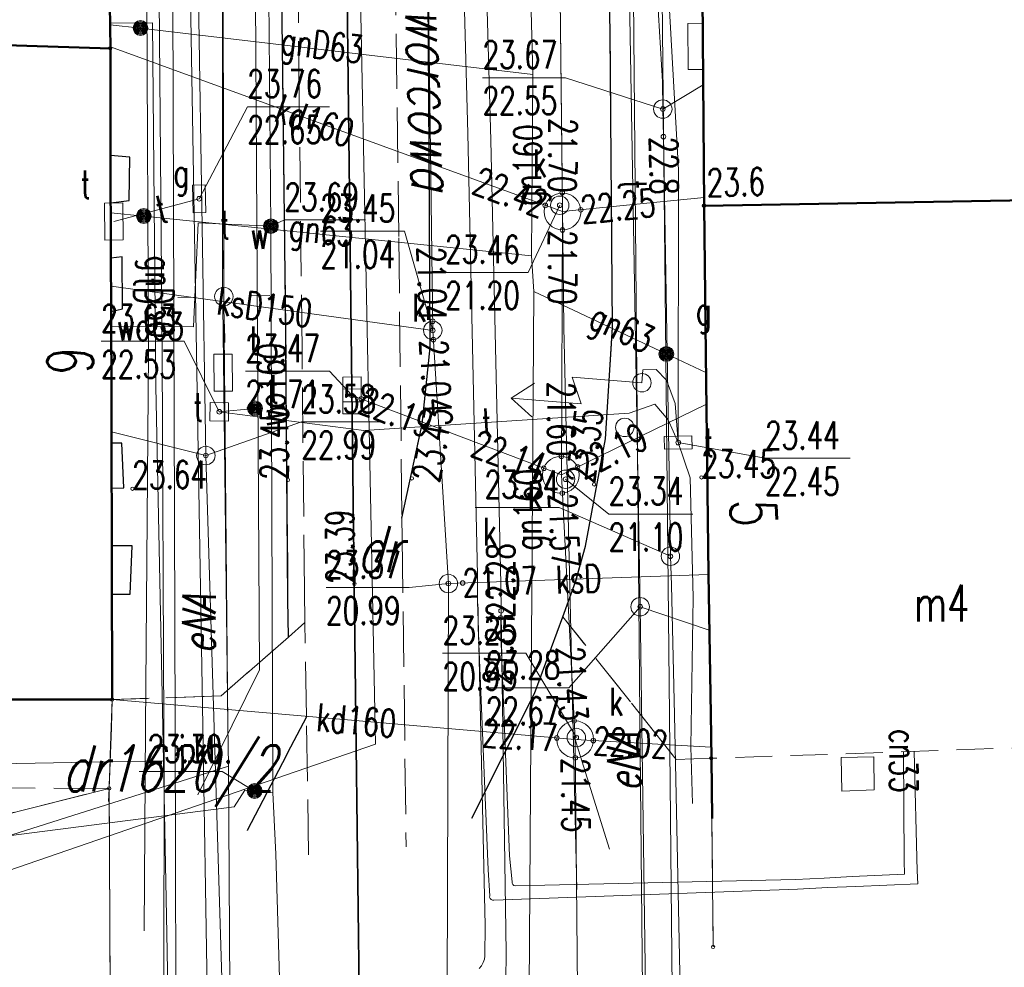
# Model space of a CAD drawing. Header units: metres. Extents: x 5515378 to 5515541, y 5844026 to 5844183.
# Tile 4 of 12: x 5515465 to 5515491, y 5844048 to 5844073. Entities that reach past the tile are written whole.
import ezdxf
from ezdxf.enums import TextEntityAlignment as Align

# ---------------------------------------------------------------- set-up
doc = ezdxf.new("R2010")
doc.units = ezdxf.units.M
doc.header["$MEASUREMENT"] = 0
for name, pattern in [('1', [0]), ('2_1', [0]), ('2_EGBI17', [0]), ('2_EGBN', [0]), ('2_EGBO', [0]), ('2_EGBS', [0]), ('2_EGBSG', [0]), ('2_EGBU_A', [0]), ('2_EGBZ', [1.5, 1, -0.5]), ('3_14', [1, -1]), ('3_OTKC', [1.5, 1, -0.5]), ('3_OTKJ', [2, 1.5, -0.5]), ('3_OTKK', [0]), ('3_OTKT', [0]), ('3_OTKU', [2, 1.5, -0.5]), ('4_SUCP', [0]), ('4_SUGP', [0]), ('4_SUKP', [0]), ('4_SUPK', [0]), ('4_SUTP_A', [0]), ('4_SUWP', [0]), ('7', [2, 1.5, -0.5]), ('UPE', [0])]:
    doc.linetypes.add(name, pattern=pattern)
doc.layers.get('0').update_dxf_attribs({"color": 250, "linetype": 'CONTINUOUS', "lineweight": 100})
for name, color, linetype, lineweight in [('Dzialki', 7, '1', 13), ('EADOD_T_0', 7, 'CONTINUOUS', 25), ('EADTD_T_0', 7, 'CONTINUOUS', 25), ('EGBB_E_T_0', 7, 'CONTINUOUS', 20), ('EGBB_L_0', 7, '2_EGBU_A', 50), ('EGBC_L_0', 7, '2_EGBN', 18), ('EGBC_L_4', 7, '2_EGBZ', 18), ('EGBE_L_3', 7, '2_EGBS', 18), ('EGBE_L_4', 7, '2_EGBO', 18), ('EGBE_L_8', 7, '2_1', 18), ('Numery_dzialek', 7, 'CONTINUOUS', 13), ('OTK_E_T_0', 7, 'CONTINUOUS', 0), ('OTK_L_0', 7, '3_OTKJ', 18), ('OTK_L_1', 7, '3_OTKK', 25), ('OTK_L_13', 7, '3_OTKT', 35), ('OTK_L_2', 7, '3_OTKC', 18), ('OTK_L_4', 7, '3_OTKU', 18), ('OTR_T_0', 7, 'CONTINUOUS', 18), ('OTR_T_1', 7, 'CONTINUOUS', 18), ('Punkty', 7, 'CONTINUOUS', 13), ('SUP_E_T_1', 7, 'CONTINUOUS', 0), ('SUP_L_1', 7, '4_SUPK', 18), ('SUP_T_0', 7, 'CONTINUOUS', 18), ('SUP_T_3', 7, 'CONTINUOUS', 18), ('SUP_T_4', 7, 'CONTINUOUS', 18), ('SUW_E_T_2', 5, 'CONTINUOUS', 0), ('SUW_T_5', 5, 'CONTINUOUS', 18), ('SUWP_E_T_0', 5, 'CONTINUOUS', 0), ('SUWP_L_0', 5, '4_SUWP', 18), ('SUWR_T_0', 5, 'CONTINUOUS', 18), ('UEEOO_T_0', 1, 'CONTINUOUS', 18), ('UEEPA_T_0', 1, 'CONTINUOUS', 18), ('UEEPA_T_2', 1, 'CONTINUOUS', 18), ('UEEPON_L_1', 1, 'UPE', 18)]:
    doc.layers.add(name, color=color, linetype=linetype, lineweight=lineweight)
for name, color, linetype, lineweight, true_color in [('Kontury', 96, '7', 18, 0x006f00), ('Numery_konturow', 96, 'CONTINUOUS', 13, 0x006600), ('SUCP_E_T_0', 212, 'CONTINUOUS', 18, 0xd200d2), ('SUCP_L_0', 212, '4_SUCP', 18, 0xd200d2), ('SUCR_T_0', 212, 'CONTINUOUS', 18, 0xd200d2), ('SUG_E_T_4', 52, 'CONTINUOUS', 0, 0xbfbf00), ('SUG_T_2', 52, 'CONTINUOUS', 18, 0xbfbf00), ('SUGP_E_T_0', 52, 'CONTINUOUS', 0, 0xbfbf00), ('SUGP_L_0', 52, '4_SUGP', 18, 0xbfbf00), ('SUK_T_1', 36, 'CONTINUOUS', 18, 0x803300), ('SUKP_E_T_0', 36, 'CONTINUOUS', 0, 0x803300), ('SUKP_L_0', 36, '4_SUKP', 18, 0x803300), ('SUKR_T_0', 36, 'CONTINUOUS', 18, 0x803300), ('SUT_E_T_1', 30, 'CONTINUOUS', 0, 0xff9100), ('SUT_E_T_2', 30, 'CONTINUOUS', 0, 0xff9100), ('SUT_T_1', 30, 'CONTINUOUS', 18, 0xff9100), ('SUT_T_2', 30, 'CONTINUOUS', 18, 0xff9100), ('SUTP_E_T_0', 30, 'CONTINUOUS', 0, 0xff9100), ('SUTP_L_0', 30, '4_SUTP_A', 18, 0xff9100), ('SUTR_T_0', 30, 'CONTINUOUS', 18, 0xff9100)]:
    doc.layers.add(name, color=color, linetype=linetype, lineweight=lineweight, true_color=true_color)
doc.styles.get("Standard").update_dxf_attribs({"font": 'Simplex.SHX', "width": 0.75})

# ---------------------------------------------------------------- blocks, each defined once
blk = doc.blocks.new('GRO')
at = {"linetype": 'Continuous'}
blk.add_circle((0, 0), 0.045, dxfattribs=at)
blk = doc.blocks.new('3_OTRN')
at = {"linetype": 'Continuous'}
blk.add_circle((0, 0), 0.045, dxfattribs=at)
blk = doc.blocks.new('3_OTRS')
at = {"linetype": 'Continuous'}
blk.add_circle((0, 0), 0.045, dxfattribs=at)
blk = doc.blocks.new('4_SUPS')
at = {"linetype": 'Continuous'}
blk.add_circle((0, 0), 0.0625, dxfattribs=at)
blk = doc.blocks.new('4_SUGW')
at = {"linetype": 'Continuous'}
for radius in [0.2, 0.175, 0.15, 0.125, 0.1, 0.075, 0.05, 0.025, 0.00715]:
    blk.add_circle((0, 0), radius, dxfattribs=at)
blk = doc.blocks.new('4_SUKK')
at = {"linetype": 'Continuous'}
for p, q in [((-0.5, -0.25), (-0.5, 0.25)), ((-0.5, 0.25), (0.5, 0.25)), ((-0.175, 0.25), (-0.175, -0.25)), ((0.175, 0.25), (0.175, -0.25)), ((0.5, 0.25), (0.5, -0.25)), ((0.5, -0.25), (-0.5, -0.25))]:
    blk.add_line(p, q, dxfattribs=at)
blk = doc.blocks.new('4_SUPW')
at = {"linetype": 'Continuous'}
blk.add_circle((0, 0), 0.25, dxfattribs=at)
blk = doc.blocks.new('4_SUPW_B')
at = {"linetype": 'Continuous'}
for p, q in [((0.375, 0.175), (-0.375, 0.175)), ((-0.375, 0.175), (-0.375, -0.175)), ((0.375, -0.175), (0.375, 0.175)), ((-0.375, -0.175), (0.375, -0.175))]:
    blk.add_line(p, q, dxfattribs=at)
blk = doc.blocks.new('4_SUPW_A')
at = {"linetype": 'Continuous'}
for p, q in [((0.25, 0.25), (-0.25, 0.25)), ((-0.25, 0.25), (-0.25, -0.25)), ((0.25, -0.25), (0.25, 0.25)), ((-0.25, -0.25), (0.25, -0.25))]:
    blk.add_line(p, q, dxfattribs=at)
blk = doc.blocks.new('4_SUPY')
at = {"linetype": 'Continuous'}
for p, q in [((-0.7, 3.5), (-1.15735, 2.9056)), ((-0.7, 1.6), (-0.7, 3.5)), ((-0.7, 3.5), (-0.24265, 2.9056)), ((0, 1.9), (-0.7, 1.6)), ((0, 0), (0, 1.9))]:
    blk.add_line(p, q, dxfattribs=at)
blk.add_circle((0, 0), 0.25, dxfattribs=at)
blk = doc.blocks.new('4_SUPK')
at = {"linetype": 'Continuous'}
blk.add_circle((0, 0), 0.25, dxfattribs=at)
blk = doc.blocks.new('4_SUTS')
at = {"linetype": 'Continuous'}
for p, q in [((0.5, 0.25), (-0.5, 0.25)), ((-0.5, 0.25), (-0.5, -0.25)), ((0.5, -0.25), (0.5, 0.25)), ((-0.5, -0.25), (0.5, -0.25))]:
    blk.add_line(p, q, dxfattribs=at)
blk = doc.blocks.new('4_SUTU')
at = {"linetype": 'Continuous'}
for radius in [0.2, 0.175, 0.15, 0.125, 0.1, 0.075, 0.05, 0.025, 0.00715]:
    blk.add_circle((0, 0), radius, dxfattribs=at)
blk = doc.blocks.new('4_SUWW')
at = {"linetype": 'Continuous'}
for radius in [0.2, 0.175, 0.15, 0.125, 0.1, 0.075, 0.05, 0.025, 0.00715]:
    blk.add_circle((0, 0), radius, dxfattribs=at)
blk = doc.blocks.new('SLS')
at = {"linetype": 'Continuous'}
blk.add_circle((0, 0), 0.25, dxfattribs=at)
blk = doc.blocks.new('LAT')
at = {"linetype": 'Continuous'}
for p, q in [((0, 0.75), (0, 1.25)), ((-1.25, 0), (-0.75, 0)), ((0.75, 0), (1.25, 0)), ((0, -0.75), (0, -1.25))]:
    blk.add_line(p, q, dxfattribs=at)

msp = doc.modelspace()

# ---------------------------------------------------------------- linework, layer by layer
at = {"layer": 'Dzialki'}
for p, q in [((5515467.12, 5844072.66), (5515466.96, 5844086.54)), ((5515483.09, 5844085.34), (5515483.23, 5844068.39)), ((5515455.58, 5844073.01), (5515467.12, 5844072.66)), ((5515467.17, 5844054.99), (5515467.12, 5844072.66)), ((5515483.23, 5844068.39), (5515494.05, 5844068.58)), ((5515483.23, 5844068.39), (5515483.42, 5844053.4)), ((5515455.72, 5844054.98), (5515467.17, 5844054.99)), ((5515467.17, 5844054.99), (5515467.09, 5844052.58)), ((5515483.42, 5844053.4), (5515483.47, 5844048.28)), ((5515424.27, 5844041.84), (5515467.09, 5844052.58)), ((5515467.09, 5844052.58), (5515467.18, 5844032.5))]:
    msp.add_line(p, q, dxfattribs=at)
at = {"layer": 'EGBB_L_0', "linetype": '2_EGBU_A'}
for p, q in [((5515483.226, 5844068.388), (5515483.095, 5844085.339)), ((5515467.123, 5844072.657), (5515467.106, 5844073.847)), ((5515467.123, 5844072.657), (5515456.043, 5844072.991)), ((5515467.127, 5844070.346), (5515467.123, 5844072.657)), ((5515467.137, 5844066.426), (5515467.127, 5844070.346)), ((5515483.226, 5844068.388), (5515494.054, 5844068.578)), ((5515483.269, 5844064.358), (5515483.226, 5844068.388)), ((5515467.142, 5844066.206), (5515467.137, 5844066.426)), ((5515467.171, 5844054.994), (5515467.142, 5844066.206)), ((5515483.347, 5844058.388), (5515483.269, 5844064.358)), ((5515483.404, 5844054.598), (5515483.347, 5844058.388)), ((5515455.719, 5844054.979), (5515467.171, 5844054.994)), ((5515483.422, 5844053.398), (5515483.404, 5844054.598)), ((5515483.44, 5844051.768), (5515483.422, 5844053.398))]:
    msp.add_line(p, q, dxfattribs=at)
at = {"layer": 'EGBC_L_0', "linetype": '2_EGBN'}
for p, q in [((5515456.043, 5844072.991), (5515467.123, 5844072.657)), ((5515467.123, 5844072.657), (5515467.127, 5844070.346)), ((5515467.127, 5844070.346), (5515467.137, 5844066.426)), ((5515467.137, 5844066.426), (5515467.142, 5844066.206)), ((5515467.142, 5844066.206), (5515467.171, 5844054.994)), ((5515467.171, 5844054.994), (5515455.719, 5844054.979))]:
    msp.add_line(p, q, dxfattribs=at)
at = {"layer": 'EGBC_L_4', "linetype": '2_EGBZ'}
for p, q in [((5515494.066, 5844053.764), (5515483.422, 5844053.398)), ((5515483.422, 5844053.398), (5515483.44, 5844051.768))]:
    msp.add_line(p, q, dxfattribs=at)
at = {"layer": 'EGBE_L_3', "linetype": '2_EGBSG'}
for p, q in [((5515482.788, 5844073.335), (5515483.188, 5844073.338)), ((5515483.188, 5844073.338), (5515483.197, 5844072.087)), ((5515482.797, 5844072.084), (5515483.197, 5844072.087))]:
    msp.add_line(p, q, dxfattribs=at)
at = {"layer": 'EGBE_L_4', "linetype": '2_EGBO'}
for p, q in [((5515486.94, 5844053.42), (5515487.83, 5844053.44)), ((5515486.96, 5844052.51), (5515486.94, 5844053.42)), ((5515487.83, 5844053.44), (5515487.84, 5844052.54)), ((5515487.84, 5844052.54), (5515486.96, 5844052.51))]:
    msp.add_line(p, q, dxfattribs=at)
at = {"layer": 'EGBE_L_8', "linetype": '2_EGBI17'}
for p, q in [((5515483.188, 5844073.338), (5515482.788, 5844073.335)), ((5515482.788, 5844073.335), (5515482.797, 5844072.084)), ((5515483.197, 5844072.087), (5515483.188, 5844073.338)), ((5515482.797, 5844072.084), (5515483.197, 5844072.087))]:
    msp.add_line(p, q, dxfattribs=at)
at = {"layer": 'Kontury'}
for p, q in [((5515466.96, 5844086.54), (5515467.12, 5844072.66)), ((5515483.09, 5844085.34), (5515483.23, 5844068.39)), ((5515467.12, 5844072.66), (5515467.17, 5844054.99)), ((5515483.23, 5844068.39), (5515483.42, 5844053.4)), ((5515455.72, 5844054.98), (5515467.17, 5844054.99)), ((5515467.17, 5844054.99), (5515467.09, 5844052.58)), ((5515483.42, 5844053.4), (5515483.47, 5844048.28)), ((5515424.27, 5844041.84), (5515467.09, 5844052.58)), ((5515467.09, 5844052.58), (5515467.18, 5844032.5))]:
    msp.add_line(p, q, dxfattribs=at)
at = {"layer": 'OTK_L_0', "linetype": '3_OTKJ'}
for p, q in [((5515480.676, 5844073.089), (5515480.582, 5844080.042)), ((5515471.697, 5844079.7), (5515471.788, 5844072.708)), ((5515475.764, 5844071.375), (5515475.696, 5844078.557)), ((5515472.242, 5844071.35), (5515472.174, 5844077.661)), ((5515474.846, 5844075.056), (5515474.945, 5844067.514)), ((5515480.738, 5844065.086), (5515480.676, 5844073.089)), ((5515471.788, 5844072.708), (5515471.874, 5844065.74)), ((5515472.32, 5844064.474), (5515472.242, 5844071.35)), ((5515475.796, 5844064.539), (5515475.764, 5844071.375)), ((5515474.945, 5844067.514), (5515475.028, 5844059.916)), ((5515471.874, 5844065.74), (5515471.939, 5844057.706)), ((5515480.548, 5844062.068), (5515480.738, 5844065.086)), ((5515472.387, 5844057.958), (5515472.32, 5844064.474)), ((5515475.578, 5844062.466), (5515475.796, 5844064.539)), ((5515475.028, 5844059.916), (5515475.578, 5844062.466)), ((5515480.004, 5844059.157), (5515480.548, 5844062.068)), ((5515475.028, 5844059.916), (5515475.034, 5844059.384)), ((5515475.034, 5844059.384), (5515475.144, 5844051.001)), ((5515479.741, 5844058.188), (5515480.004, 5844059.157)), ((5515479.392, 5844057.24), (5515479.741, 5844058.188)), ((5515472.401, 5844057.082), (5515472.387, 5844057.958)), ((5515471.939, 5844057.706), (5515471.951, 5844056.688)), ((5515472.401, 5844057.082), (5515471.951, 5844056.688)), ((5515472.44, 5844054.52), (5515472.401, 5844057.082)), ((5515479.392, 5844057.24), (5515478.624, 5844055.156)), ((5515482.468, 5844053.364), (5515479.392, 5844057.24)), ((5515471.951, 5844056.688), (5515470.128, 5844055.091)), ((5515467.171, 5844054.994), (5515467.087, 5844052.581)), ((5515470.128, 5844055.091), (5515467.171, 5844054.994)), ((5515478.624, 5844055.156), (5515476.926, 5844051.778)), ((5515470.832, 5844051.437), (5515472.44, 5844054.52)), ((5515472.44, 5844054.52), (5515472.01, 5844053.7)), ((5515472.498, 5844050.777), (5515472.44, 5844054.52)), ((5515472.01, 5844053.7), (5515470.832, 5844051.437)), ((5515483.422, 5844053.398), (5515482.468, 5844053.364)), ((5515483.44, 5844051.768), (5515483.422, 5844053.398)), ((5515467.087, 5844052.581), (5515467.075, 5844052.231))]:
    msp.add_line(p, q, dxfattribs=at)
at = {"layer": 'OTK_L_1', "linetype": '3_OTKK'}
for p, q in [((5515480.676, 5844073.089), (5515480.582, 5844080.042)), ((5515471.788, 5844072.708), (5515471.697, 5844079.7)), ((5515475.764, 5844071.375), (5515475.696, 5844078.557)), ((5515480.738, 5844065.086), (5515480.676, 5844073.089)), ((5515471.874, 5844065.74), (5515471.788, 5844072.708)), ((5515475.796, 5844064.539), (5515475.764, 5844071.375)), ((5515467.65, 5844069.71), (5515467.128, 5844069.748)), ((5515467.63, 5844068.53), (5515467.65, 5844069.71)), ((5515467.132, 5844068.464), (5515467.63, 5844068.53)), ((5515467.44, 5844067), (5515467.136, 5844066.962)), ((5515467.45, 5844065.59), (5515467.44, 5844067)), ((5515471.939, 5844057.706), (5515471.874, 5844065.74)), ((5515467.144, 5844065.516), (5515467.45, 5844065.59)), ((5515480.548, 5844062.068), (5515480.738, 5844065.086)), ((5515475.578, 5844062.466), (5515475.796, 5844064.539)), ((5515475.028, 5844059.916), (5515475.578, 5844062.466)), ((5515467.43, 5844061.95), (5515467.153, 5844061.95)), ((5515467.49, 5844060.74), (5515467.43, 5844061.95)), ((5515480.004, 5844059.157), (5515480.548, 5844062.068)), ((5515467.157, 5844060.727), (5515467.49, 5844060.74)), ((5515467.71, 5844059.16), (5515467.16, 5844059.162)), ((5515467.66, 5844057.85), (5515467.71, 5844059.16)), ((5515479.741, 5844058.188), (5515480.004, 5844059.157)), ((5515479.392, 5844057.24), (5515479.741, 5844058.188)), ((5515467.164, 5844057.849), (5515467.66, 5844057.85)), ((5515471.951, 5844056.688), (5515471.939, 5844057.706)), ((5515478.624, 5844055.156), (5515479.392, 5844057.24)), ((5515476.926, 5844051.778), (5515478.624, 5844055.156)), ((5515472.44, 5844054.52), (5515472.01, 5844053.7)), ((5515472.01, 5844053.7), (5515471.79, 5844053.28)), ((5515471.79, 5844053.28), (5515470.832, 5844051.437))]:
    msp.add_line(p, q, dxfattribs=at)
at = {"layer": 'OTK_L_13', "linetype": '3_OTKT'}
for p, q in [((5515473.739, 5844058.129), (5515473.438, 5844083.363)), ((5515474.045, 5844032.483), (5515473.739, 5844058.129))]:
    msp.add_line(p, q, dxfattribs=at)
at = {"layer": 'OTK_L_2', "linetype": '3_OTKC'}
for p, q in [((5515483.216, 5844068.387), (5515483.095, 5844085.339)), ((5515480.582, 5844080.042), (5515480.676, 5844073.089)), ((5515471.788, 5844072.708), (5515471.697, 5844079.7)), ((5515467.123, 5844072.657), (5515467.106, 5844073.847)), ((5515480.676, 5844073.089), (5515480.738, 5844065.086)), ((5515467.127, 5844070.346), (5515467.123, 5844072.657)), ((5515471.874, 5844065.74), (5515471.788, 5844072.708)), ((5515467.127, 5844070.346), (5515467.137, 5844066.426)), ((5515483.269, 5844064.358), (5515483.216, 5844068.387)), ((5515467.137, 5844066.426), (5515467.142, 5844066.206)), ((5515467.142, 5844066.206), (5515467.171, 5844054.994)), ((5515471.939, 5844057.706), (5515471.874, 5844065.74)), ((5515480.738, 5844065.086), (5515480.548, 5844062.068)), ((5515483.347, 5844058.388), (5515483.269, 5844064.358)), ((5515480.548, 5844062.068), (5515480.004, 5844059.157)), ((5515480.004, 5844059.157), (5515479.741, 5844058.188)), ((5515479.741, 5844058.188), (5515479.392, 5844057.24)), ((5515483.404, 5844054.598), (5515483.347, 5844058.388)), ((5515471.951, 5844056.688), (5515471.939, 5844057.706)), ((5515479.392, 5844057.24), (5515482.468, 5844053.364)), ((5515470.128, 5844055.091), (5515471.951, 5844056.688)), ((5515467.171, 5844054.994), (5515470.128, 5844055.091)), ((5515483.422, 5844053.398), (5515483.404, 5844054.598)), ((5515482.468, 5844053.364), (5515483.422, 5844053.398))]:
    msp.add_line(p, q, dxfattribs=at)
at = {"layer": 'OTK_L_4', "linetype": '3_OTKU'}
for p, q in [((5515455.719, 5844054.979), (5515467.171, 5844054.994)), ((5515467.087, 5844052.581), (5515462.362, 5844052.609))]:
    msp.add_line(p, q, dxfattribs=at)
at = {"layer": 'OTK_L_4', "linetype": '3_14'}
for p, q in [((5515467.171, 5844054.994), (5515467.149, 5844054.223)), ((5515467.149, 5844054.223), (5515467.087, 5844052.581))]:
    msp.add_line(p, q, dxfattribs=at)
at = {"layer": 'SUCP_L_0', "linetype": '4_SUCP'}
for p, q in [((5515476.82, 5844070.35), (5515476.48, 5844082.32)), ((5515477.44, 5844070.17), (5515477.1, 5844082.15)), ((5515477.08, 5844058.37), (5515476.82, 5844070.35)), ((5515477.71, 5844058.13), (5515477.44, 5844070.17)), ((5515477.08, 5844057.63), (5515477.08, 5844058.37)), ((5515477.73, 5844056.66), (5515477.71, 5844058.13)), ((5515477.1, 5844057.46), (5515477.08, 5844057.63)), ((5515477.08, 5844057.63), (5515477.11, 5844056.88)), ((5515477.1, 5844056.95), (5515477.1, 5844057.46)), ((5515477.71, 5844057.21), (5515477.72, 5844057.4)), ((5515477.71, 5844056.75), (5515477.71, 5844057.21)), ((5515477.37, 5844050.37), (5515477.1, 5844056.95)), ((5515477.11, 5844056.88), (5515477.29, 5844048.86)), ((5515477.95, 5844050.75), (5515477.71, 5844056.75)), ((5515477.86, 5844048.13), (5515477.73, 5844056.66)), ((5515488.65, 5844050.62), (5515488.63, 5844053.577)), ((5515489, 5844050.35), (5515488.92, 5844053.587)), ((5515478.02, 5844050.05), (5515477.95, 5844050.75)), ((5515488.66, 5844050.26), (5515488.65, 5844050.62)), ((5515477.41, 5844049.67), (5515477.37, 5844050.37)), ((5515486.48, 5844050.15), (5515485.7, 5844050.11)), ((5515487.24, 5844050.19), (5515486.48, 5844050.15)), ((5515488.66, 5844050.26), (5515487.24, 5844050.19)), ((5515489.02, 5844049.99), (5515489, 5844050.35)), ((5515478.019, 5844050.012), (5515478.02, 5844050.05)), ((5515478.034, 5844049.978), (5515478.019, 5844050.012)), ((5515478.062, 5844049.952), (5515478.034, 5844049.978)), ((5515478.098, 5844049.94), (5515478.062, 5844049.952)), ((5515478.1, 5844049.94), (5515478.098, 5844049.94)), ((5515485.7, 5844050.11), (5515478.1, 5844049.94)), ((5515486.58, 5844049.89), (5515485.76, 5844049.85)), ((5515487.34, 5844049.92), (5515486.58, 5844049.89)), ((5515489.02, 5844049.99), (5515487.34, 5844049.92)), ((5515477.407, 5844049.631), (5515477.41, 5844049.67)), ((5515477.42, 5844049.595), (5515477.407, 5844049.631)), ((5515477.446, 5844049.566), (5515477.42, 5844049.595)), ((5515485.76, 5844049.85), (5515477.52, 5844049.55)), ((5515477.482, 5844049.55), (5515477.446, 5844049.566)), ((5515477.52, 5844049.55), (5515477.482, 5844049.55)), ((5515477.29, 5844048.86), (5515477.28, 5844048.03)), ((5515477.28, 5844048.03), (5515477.265, 5844047.949)), ((5515477.85, 5844047.37), (5515477.86, 5844048.13)), ((5515477.186, 5844047.773), (5515477.126, 5844047.698)), ((5515477.233, 5844047.858), (5515477.186, 5844047.773)), ((5515477.265, 5844047.949), (5515477.233, 5844047.858))]:
    msp.add_line(p, q, dxfattribs=at)
at = {"layer": 'SUGP_L_0', "linetype": '4_SUGP'}
for p, q in [((5515478.22, 5844086.08), (5515478.58, 5844071.95)), ((5515468.268, 5844073.353), (5515467.113, 5844073.34)), ((5515468.356, 5844063.483), (5515468.268, 5844073.353)), ((5515467.94, 5844073.21), (5515467.113, 5844073.3)), ((5515478.58, 5844071.95), (5515467.94, 5844073.21)), ((5515478.58, 5844071.95), (5515478.54, 5844067.03)), ((5515467.133, 5844068.2), (5515468.03, 5844068.11)), ((5515468.03, 5844068.11), (5515478.54, 5844067.03)), ((5515478.54, 5844067.03), (5515478.61, 5844066.06)), ((5515478.61, 5844066.06), (5515478.47, 5844045.281)), ((5515482.2, 5844064.37), (5515478.61, 5844066.06)), ((5515483.275, 5844063.862), (5515482.2, 5844064.37)), ((5515468.549, 5844054.255), (5515468.356, 5844063.483)), ((5515468.658, 5844048.646), (5515468.549, 5844054.255)), ((5515468.933, 5844033.279), (5515468.658, 5844048.646))]:
    msp.add_line(p, q, dxfattribs=at)
at = {"layer": 'SUKP_L_0', "linetype": '4_SUKP'}
for p, q in [((5515475.867, 5844065.006), (5515475.715, 5844076.645)), ((5515479.302, 5844075.715), (5515479.387, 5844068.231)), ((5515467.123, 5844072.7), (5515479.387, 5844068.231)), ((5515483.224, 5844068.61), (5515479.387, 5844068.231)), ((5515479.387, 5844068.231), (5515479.353, 5844061.088)), ((5515467.142, 5844066.206), (5515475.867, 5844065.006)), ((5515476.29, 5844058.14), (5515475.867, 5844065.006)), ((5515473.676, 5844063.242), (5515479.353, 5844061.088)), ((5515479.353, 5844061.088), (5515483.287, 5844063.003)), ((5515479.353, 5844061.088), (5515479.727, 5844053.912)), ((5515476.234, 5844040.723), (5515476.29, 5844058.14)), ((5515476.29, 5844058.14), (5515483.347, 5844058.388)), ((5515467.171, 5844054.994), (5515479.727, 5844053.912)), ((5515479.727, 5844053.912), (5515480.656, 5844050.935)), ((5515479.727, 5844053.912), (5515483.418, 5844053.704)), ((5515479.727, 5844053.912), (5515479.897, 5844036.781))]:
    msp.add_line(p, q, dxfattribs=at)
at = {"layer": 'SUKR_T_0', "linetype": 'Continuous', "lineweight": 0}
for p, q in [((5515479.31, 5844068.401), (5515478.456, 5844066.582)), ((5515472.822, 5844067.698), (5515475.102, 5844067.698)), ((5515475.867, 5844065.006), (5515475.102, 5844067.698)), ((5515476.203, 5844066.582), (5515478.456, 5844066.582)), ((5515470.784, 5844063.897), (5515473.064, 5844063.897)), ((5515473.676, 5844063.242), (5515473.064, 5844063.897)), ((5515479.468, 5844060.968), (5515480.637, 5844060.023)), ((5515480.637, 5844060.023), (5515482.917, 5844060.023)), ((5515476.29, 5844058.14), (5515475.225, 5844058.031)), ((5515472.972, 5844058.031), (5515475.225, 5844058.031)), ((5515476.134, 5844056.249), (5515478.387, 5844056.249)), ((5515479.76, 5844053.962), (5515478.387, 5844056.249))]:
    msp.add_line(p, q, dxfattribs=at)
at = {"layer": 'SUP_L_1', "linetype": '4_SUPK'}
for centre in [(5515479.387, 5844068.231), (5515479.339, 5844061.089), (5515479.727, 5844053.912)]:
    msp.add_circle(centre, 0.5, dxfattribs=at)
at = {"layer": 'SUTP_L_0', "linetype": '4_SUTP_A'}
for p, q in [((5515469.712, 5844061.612), (5515469.282, 5844088.241)), ((5515481.49, 5844057.51), (5515481.088, 5844080.391)), ((5515481.695, 5844078.365), (5515482.098, 5844071.762)), ((5515468.092, 5844077.92), (5515468.154, 5844064.419)), ((5515468.412, 5844077.928), (5515468.526, 5844064.347)), ((5515479.421, 5844065.089), (5515479.283, 5844078.019)), ((5515482.535, 5844069.36), (5515482.233, 5844074.604)), ((5515482.098, 5844071.762), (5515482.105, 5844071.012)), ((5515482.105, 5844071.012), (5515483.201, 5844071.671)), ((5515482.105, 5844071.012), (5515482.122, 5844070.263)), ((5515482.122, 5844070.263), (5515482.309, 5844059.594)), ((5515482.523, 5844061.964), (5515482.535, 5844069.36)), ((5515467.216, 5844067.961), (5515469.531, 5844068.579)), ((5515479.665, 5844054.512), (5515479.421, 5844065.089)), ((5515468.154, 5844064.419), (5515468.079, 5844054.244)), ((5515468.526, 5844064.347), (5515468.569, 5844054.256)), ((5515481.539, 5844063.586), (5515481.563, 5844063.935)), ((5515481.563, 5844063.935), (5515481.925, 5844063.946)), ((5515481.925, 5844063.946), (5515482.206, 5844063.659)), ((5515482.206, 5844063.659), (5515482.439, 5844063.025)), ((5515481.197, 5844062.765), (5515481.89, 5844063.009)), ((5515481.89, 5844063.009), (5515482.254, 5844062.577)), ((5515482.439, 5844063.025), (5515482.523, 5844061.964)), ((5515470.077, 5844062.799), (5515471.045, 5844062.892)), ((5515470.077, 5844062.799), (5515473.996, 5844062.293)), ((5515473.996, 5844062.293), (5515481.197, 5844062.765)), ((5515482.254, 5844062.577), (5515482.523, 5844061.964)), ((5515469.712, 5844061.612), (5515467.152, 5844062.257)), ((5515482.849, 5844061.007), (5515482.523, 5844061.964)), ((5515469.712, 5844061.612), (5515470.8, 5844025.927)), ((5515482.929, 5844057.76), (5515482.849, 5844061.007)), ((5515482.309, 5844059.594), (5515482.31, 5844058.88)), ((5515482.31, 5844058.88), (5515482.343, 5844058.095)), ((5515482.343, 5844058.095), (5515482.425, 5844054.576)), ((5515482.869, 5844053.709), (5515482.929, 5844057.76)), ((5515483.366, 5844056.877), (5515481.49, 5844057.51)), ((5515481.688, 5844043.221), (5515481.49, 5844057.51)), ((5515479.773, 5844049.843), (5515479.665, 5844054.512)), ((5515482.425, 5844054.576), (5515482.789, 5844037.06)), ((5515468.079, 5844054.244), (5515468.036, 5844048.722)), ((5515468.569, 5844054.256), (5515468.58, 5844053.326)), ((5515482.912, 5844052.169), (5515482.869, 5844053.709)), ((5515452.913, 5844053.044), (5515468.58, 5844053.326)), ((5515468.58, 5844053.326), (5515468.564, 5844036.281))]:
    msp.add_line(p, q, dxfattribs=at)
at = {"layer": 'SUTR_T_0', "linetype": 'Continuous', "lineweight": 0}
for p, q in [((5515477.217, 5844071.862), (5515479.47, 5844071.862)), ((5515482.105, 5844071.012), (5515479.47, 5844071.862)), ((5515469.531, 5844068.579), (5515470.838, 5844071.076)), ((5515470.838, 5844071.076), (5515473.063, 5844071.076)), ((5515466.873, 5844064.713), (5515469.126, 5844064.713)), ((5515470.077, 5844062.799), (5515469.126, 5844064.713)), ((5515469.712, 5844061.612), (5515472.302, 5844062.522)), ((5515472.302, 5844062.522), (5515474.555, 5844062.522)), ((5515482.523, 5844061.964), (5515484.878, 5844061.538)), ((5515484.878, 5844061.538), (5515487.185, 5844061.538)), ((5515477.015, 5844060.206), (5515479.295, 5844060.206)), ((5515482.31, 5844058.88), (5515479.295, 5844060.206)), ((5515481.49, 5844057.51), (5515479.557, 5844055.306)), ((5515477.304, 5844055.306), (5515479.557, 5844055.306))]:
    msp.add_line(p, q, dxfattribs=at)
at = {"layer": 'SUWP_L_0', "linetype": '4_SUWP'}
for p, q in [((5515471.477, 5844067.835), (5515471.405, 5844075.557)), ((5515469.373, 5844065.108), (5515469.502, 5844067.921)), ((5515469.502, 5844067.921), (5515471.477, 5844067.835)), ((5515471.531, 5844052.473), (5515471.477, 5844067.835)), ((5515467.145, 5844065.115), (5515469.373, 5844065.108)), ((5515470.767, 5844052.531), (5515470.484, 5844052.083)), ((5515471.531, 5844052.473), (5515470.767, 5844052.531)), ((5515471.612, 5844050.794), (5515471.531, 5844052.473)), ((5515470.484, 5844052.083), (5515459.969, 5844050.737)), ((5515471.76, 5844045.861), (5515471.612, 5844050.794))]:
    msp.add_line(p, q, dxfattribs=at)
at = {"layer": 'SUWR_T_0', "linetype": 'Continuous', "lineweight": 0}
for p, q in [((5515471.477, 5844067.835), (5515471.842, 5844068.004)), ((5515471.842, 5844068.004), (5515474.04, 5844068.004)), ((5515467.905, 5844053.039), (5515470.158, 5844053.039)), ((5515471.035, 5844052.511), (5515470.158, 5844053.039))]:
    msp.add_line(p, q, dxfattribs=at)
at = {"layer": 'UEEPON_L_1', "linetype": 'UPE', "lineweight": 18}
for p, q in [((5515482.285, 5844054.572), (5515481.883, 5844094.483)), ((5515473.512, 5844094.019), (5515474.311, 5844053.78)), ((5515481.485, 5844054.554), (5515481.17, 5844088.975)), ((5515471.164, 5844055.796), (5515471.028, 5844080.289)), ((5515468.879, 5844054.263), (5515468.809, 5844078.077)), ((5515469.628, 5844054.28), (5515469.229, 5844078.077)), ((5515470.164, 5844066.165), (5515470.169, 5844078.078)), ((5515470.2, 5844065.926), (5515470.169, 5844078.078)), ((5515470.308, 5844054.296), (5515470.2, 5844065.926)), ((5515470.308, 5844054.296), (5515470.175, 5844065.676)), ((5515470.428, 5844054.299), (5515471.164, 5844055.796)), ((5515481.654, 5844035.523), (5515481.485, 5844054.554)), ((5515482.456, 5844037.212), (5515482.285, 5844054.572)), ((5515468.938, 5844035.23), (5515468.879, 5844054.263)), ((5515469.492, 5844052.407), (5515470.428, 5844054.299)), ((5515469.958, 5844035.253), (5515469.628, 5844054.28)), ((5515470.324, 5844053.186), (5515470.308, 5844054.296)), ((5515442.314, 5844042.752), (5515474.311, 5844053.78)), ((5515453.215, 5844047.76), (5515470.324, 5844053.186)), ((5515470.43, 5844035.164), (5515470.324, 5844053.186))]:
    msp.add_line(p, q, dxfattribs=at)

# ---------------------------------------------------------------- block references
at = {"layer": 'OTR_T_0'}
for p in [(5515471.94, 5844060.95), (5515475.3, 5844060.99), (5515480.24, 5844060.83), (5515483.15, 5844061.02), (5515467.72, 5844060.71), (5515473.74, 5844058.13)]:
    msp.add_blockref('3_OTRS', p, dxfattribs=at)
at = {"layer": 'OTR_T_1', "rotation": 1.322942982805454}
msp.add_blockref('3_OTRN', (5515483.216, 5844068.387), dxfattribs=at)
at = {"layer": 'Punkty'}
for p in [(5515467.12, 5844072.66), (5515483.23, 5844068.39), (5515467.17, 5844054.99), (5515483.42, 5844053.4), (5515467.09, 5844052.58), (5515483.47, 5844048.28)]:
    msp.add_blockref('GRO', p, dxfattribs=at)
at = {"layer": 'SUCR_T_0'}
for p in [(5515477.72, 5844057.4), (5515477.71, 5844057.21)]:
    msp.add_blockref('4_SUPS', p, dxfattribs=at)
at = {"layer": 'SUG_T_2'}
for p in [(5515467.94, 5844073.21), (5515468.03, 5844068.11), (5515482.2, 5844064.37)]:
    msp.add_blockref('4_SUGW', p, dxfattribs=at)
at = {"layer": 'SUK_T_1', "rotation": 270.1623442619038}
msp.add_blockref('4_SUKK', (5515473.676, 5844063.242), dxfattribs=at)
at = {"layer": 'SUKR_T_0'}
for p in [(5515479.378, 5844068.743), (5515478.918, 5844068.397), (5515479.31, 5844068.401), (5515479.882, 5844068.278), (5515479.385, 5844067.73), (5515475.865, 5844065.254), (5515475.867, 5844065.006), (5515475.883, 5844064.756), (5515473.676, 5844063.242), (5515473.928, 5844063.147), (5515479.355, 5844061.59), (5515479.791, 5844061.301), (5515478.879, 5844061.266), (5515479.468, 5844060.968), (5515479.378, 5844060.591), (5515476.29, 5844058.14), (5515479.7, 5844054.414), (5515479.231, 5844053.952), (5515479.76, 5844053.962), (5515480.22, 5844053.879), (5515479.732, 5844053.411)]:
    msp.add_blockref('4_SUPS', p, dxfattribs=at)
at = {"layer": 'SUKR_T_0', "rotation": 2.01199978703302}
msp.add_blockref('4_SUPS', (5515476.677, 5844058.154), dxfattribs=at)
at = {"layer": 'SUP_T_0'}
for p in [(5515482.105, 5844071.012), (5515469.712, 5844061.612), (5515482.31, 5844058.88), (5515481.49, 5844057.51)]:
    msp.add_blockref('4_SUPK', p, dxfattribs=at)
at = {"layer": 'SUP_T_3', "rotation": 85.45557393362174}
msp.add_blockref('4_SUPY', (5515481.539, 5844063.586), dxfattribs=at)
at = {"layer": 'SUP_T_4'}
for name, p, rotation in [('4_SUPW_B', (5515469.531, 5844068.579), 271.3866556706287), ('4_SUPW_A', (5515470.077, 5844062.799), 359.3960680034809), ('4_SUPW_B', (5515482.523, 5844061.964), 1.089842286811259), ('4_SUPW', (5515476.29, 5844058.14), 1.322942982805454)]:
    msp.add_blockref(name, p, dxfattribs=dict(at, rotation=rotation))
for p in [(5515479.31, 5844068.401), (5515475.867, 5844065.006), (5515479.468, 5844060.968), (5515479.76, 5844053.962)]:
    msp.add_blockref('4_SUPW', p, dxfattribs=at)
at = {"layer": 'SUT_T_1'}
for p, rotation in [((5515467.216, 5844067.961), 270.5165510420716), ((5515470.18, 5844063.86), 270.4800026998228)]:
    msp.add_blockref('4_SUTS', p, dxfattribs=dict(at, rotation=rotation))
at = {"layer": 'SUT_T_2'}
msp.add_blockref('4_SUTU', (5515471.045, 5844062.892), dxfattribs=at)
at = {"layer": 'SUTR_T_0'}
for p in [(5515482.105, 5844071.012), (5515482.122, 5844070.263), (5515469.531, 5844068.579), (5515470.077, 5844062.799), (5515482.523, 5844061.964), (5515469.712, 5844061.612), (5515482.31, 5844058.88), (5515481.49, 5844057.51)]:
    msp.add_blockref('4_SUPS', p, dxfattribs=at)
at = {"layer": 'SUW_T_5'}
for p in [(5515471.477, 5844067.835), (5515471.035, 5844052.511)]:
    msp.add_blockref('4_SUWW', p, dxfattribs=at)
at = {"layer": 'SUWR_T_0'}
for p in [(5515471.477, 5844067.835), (5515471.035, 5844052.511)]:
    msp.add_blockref('4_SUPS', p, dxfattribs=at)
at = {"layer": 'UEEPA_T_0', "rotation": 1.322942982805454}
for p in [(5515470.2, 5844065.926), (5515481.074, 5844062.376)]:
    msp.add_blockref('SLS', p, dxfattribs=at)
at = {"layer": 'UEEPA_T_2', "rotation": 1.322942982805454}
for name in ['LAT', 'SLS']:
    msp.add_blockref(name, (5515470.2, 5844065.926), dxfattribs=at)

# ---------------------------------------------------------------- texts
at = {"layer": 'EADOD_T_0', "oblique": 15, "width": 0.7}
msp.add_text('Dworcowa', height=1.25, rotation=272.147, dxfattribs=at).set_placement((5515475.815, 5844071.716), align=Align.MIDDLE)
at = {"layer": 'EADTD_T_0', "width": 0.7}
for s, rotation, p in [('9', 90.7729, (5515466.659, 5844064.194)), ('5', 271.6529, (5515483.939, 5844060.032))]:
    msp.add_text(s, height=1.25, rotation=rotation, dxfattribs=at).set_placement(p, align=Align.CENTER)
at = {"layer": 'EGBB_E_T_0', "width": 0.7}
msp.add_text('m4', height=1, dxfattribs=at).set_placement((5515489.666, 5844057.606), align=Align.MIDDLE)
at = {"layer": 'Numery_dzialek', "oblique": 15, "width": 0.7}
msp.add_text('1620/2', height=1.25, dxfattribs=at).set_placement((5515467.007, 5844052.5))
at = {"layer": 'Numery_konturow', "oblique": 15, "width": 0.7}
msp.add_text('dr', height=1.25, dxfattribs=at).set_placement((5515474.4, 5844059.07), align=Align.MIDDLE)
msp.add_text('dr', height=1.25, dxfattribs=at).set_placement((5515467.007, 5844052.5), align=Align.RIGHT)
at = {"layer": 'OTK_E_T_0', "lineweight": 9, "width": 0.7}
msp.add_text('j.kb.', height=0.75, rotation=0.7639, dxfattribs=at).set_placement((5515469.681, 5844053.529), align=Align.MIDDLE)
at = {"layer": 'OTR_T_0', "lineweight": 9, "width": 0.7}
for s, rotation, p in [('23.45', 89.9591, (5515471.94, 5844060.95)), ('23.35', 83.0827, (5515480.24, 5844060.83)), ('23.45', 359.6587, (5515483.15, 5844061.02)), ('23.64', 0.261, (5515467.72, 5844060.71)), ('23.39', 90.7112, (5515473.74, 5844058.13))]:
    msp.add_text(s, height=0.75, rotation=rotation, dxfattribs=at).set_placement(p)
msp.add_text('23.43', height=0.75, rotation=79.174, dxfattribs=at).set_placement((5515475.3, 5844060.99), align=Align.TOP_LEFT)
at = {"layer": 'OTR_T_1', "lineweight": 9, "width": 0.7}
msp.add_text('23.6', height=0.75, rotation=1.323, dxfattribs=at).set_placement((5515483.306, 5844068.637))
at = {"layer": 'SUCP_E_T_0', "lineweight": 9, "width": 0.7}
msp.add_text('cn33', height=0.75, rotation=270.39, dxfattribs=at).set_placement((5515488.632, 5844053.326), align=Align.MIDDLE)
at = {"layer": 'SUCR_T_0', "lineweight": 9, "width": 0.7}
msp.add_text('22.28', height=0.75, rotation=90, dxfattribs=at).set_placement((5515477.71, 5844057.21), align=Align.MIDDLE_LEFT)
msp.add_text('21.81', height=0.75, rotation=86.9872, dxfattribs=at).set_placement((5515477.72, 5844057.4), align=Align.MIDDLE_RIGHT)
at = {"layer": 'SUG_E_T_4', "lineweight": 9, "width": 0.7}
for p in [(5515468.83, 5844068.91), (5515483, 5844065.17)]:
    msp.add_text('g', height=0.75, dxfattribs=at).set_placement(p)
at = {"layer": 'SUGP_E_T_0', "lineweight": 9, "width": 0.7}
for s, rotation, p in [('gnD63', 353.2464, (5515472.847, 5844072.629)), ('gn160', 89.5342, (5515478.56, 5844069.49)), ('gn63', 354.1329, (5515472.836, 5844067.616)), ('gnD50', 270.5102, (5515468.334, 5844065.917)), ('gn63', 334.7912, (5515480.943, 5844064.962)), ('gn160', 89.6131, (5515478.57, 5844060.145))]:
    msp.add_text(s, height=0.75, rotation=rotation, dxfattribs=at).set_placement(p, align=Align.MIDDLE)
at = {"layer": 'SUKP_E_T_0', "lineweight": 9, "width": 0.7}
for s, rotation, p in [('kd160', 339.9774, (5515472.665, 5844070.681)), ('ksD150', 352.1707, (5515471.305, 5844065.633)), ('ksD', 2.012, (5515479.818, 5844058.264)), ('kd160', 355.0764, (5515473.793, 5844054.423))]:
    msp.add_text(s, height=0.75, rotation=rotation, dxfattribs=at).set_placement(p, align=Align.MIDDLE)
at = {"layer": 'SUKR_T_0', "lineweight": 9, "width": 0.7}
for s, rotation, p in [('21.70', 269.3519, (5515479.378, 5844068.743)), ('22.42', 339.7482, (5515478.918, 5844068.397)), ('21.04', 271.2651, (5515475.865, 5844065.254)), ('21.60', 270.1569, (5515479.355, 5844061.59)), ('22.14', 339.6828, (5515478.879, 5844061.266)), ('21.43', 273.0809, (5515479.7, 5844054.414)), ('22.17', 355.8745, (5515479.231, 5844053.952))]:
    msp.add_text(s, height=0.75, rotation=rotation, dxfattribs=at).set_placement(p, align=Align.MIDDLE_RIGHT)
for s, rotation, p in [('22.25', 5.7083, (5515479.882, 5844068.278)), ('21.70', 269.7179, (5515479.385, 5844067.73)), ('21.04', 273.506, (5515475.883, 5844064.756)), ('22.19', 339.1961, (5515473.928, 5844063.147)), ('22.19', 25.9895, (5515479.791, 5844061.301)), ('21.57', 272.9971, (5515479.378, 5844060.591)), ('21.07', 2.012, (5515476.677, 5844058.154)), ('22.02', 356.9356, (5515480.22, 5844053.879)), ('21.45', 270.5527, (5515479.732, 5844053.411))]:
    msp.add_text(s, height=0.75, rotation=rotation, dxfattribs=at).set_placement(p, align=Align.MIDDLE_LEFT)
for s, p in [('23.45', (5515472.822, 5844068.698)), ('23.46', (5515476.203, 5844067.582)), ('21.04', (5515472.822, 5844067.448)), ('21.20', (5515476.203, 5844066.332)), ('23.47', (5515470.784, 5844064.897)), ('21.71', (5515470.784, 5844063.647)), ('23.34', (5515480.637, 5844061.023)), ('21.10', (5515480.637, 5844059.773)), ('23.37', (5515472.972, 5844059.031)), ('20.99', (5515472.972, 5844057.781)), ('23.25', (5515476.134, 5844057.249)), ('20.95', (5515476.134, 5844055.999))]:
    msp.add_text(s, height=0.75, dxfattribs=at).set_placement(p, align=Align.TOP_LEFT)
at = {"layer": 'SUP_E_T_1', "lineweight": 9, "width": 0.7}
for s, p in [('k', (5515478.576, 5844069.16)), ('t', (5515470.092, 5844067.498)), ('k', (5515475.305, 5844065.246)), ('t', (5515469.369, 5844062.552)), ('t', (5515483.216, 5844061.599)), ('k', (5515478.437, 5844060.164)), ('k', (5515477.225, 5844059.168)), ('k', (5515480.649, 5844054.558))]:
    msp.add_text(s, height=0.75, dxfattribs=at).set_placement(p)
at = {"layer": 'SUT_E_T_1', "lineweight": 9, "width": 0.7}
for p in [(5515466.317, 5844068.598), (5515470.88, 5844064.36)]:
    msp.add_text('t', height=0.75, dxfattribs=at).set_placement(p)
at = {"layer": 'SUT_E_T_2', "lineweight": 9, "width": 0.7}
msp.add_text('t', height=0.75, dxfattribs=at).set_placement((5515471.422, 5844063.046))
at = {"layer": 'SUTP_E_T_0', "lineweight": 9, "width": 0.7}
for s, rotation, p in [('t', 271.006, (5515481.289, 5844068.95)), ('t', 13.84, (5515468.499, 5844068.303)), ('tD', 270.262, (5515468.146, 5844066.082)), ('t', 3.7502, (5515477.333, 5844062.512))]:
    msp.add_text(s, height=0.75, rotation=rotation, dxfattribs=at).set_placement(p, align=Align.MIDDLE)
at = {"layer": 'SUTR_T_0', "lineweight": 9, "width": 0.7}
for s, p in [('23.67', (5515477.217, 5844072.862)), ('23.76', (5515470.838, 5844072.076)), ('22.55', (5515477.217, 5844071.612)), ('22.65', (5515470.838, 5844070.826)), ('23.63', (5515466.873, 5844065.713)), ('22.53', (5515466.873, 5844064.463)), ('23.58', (5515472.302, 5844063.522)), ('23.44', (5515484.878, 5844062.538)), ('22.99', (5515472.302, 5844062.272)), ('22.45', (5515484.878, 5844061.288)), ('23.28', (5515477.304, 5844056.306)), ('22.67', (5515477.304, 5844055.056))]:
    msp.add_text(s, height=0.75, dxfattribs=at).set_placement(p, align=Align.TOP_LEFT)
msp.add_text('22.8', height=0.75, rotation=271.0041, dxfattribs=at).set_placement((5515482.122, 5844070.263), align=Align.MIDDLE_LEFT)
msp.add_text('23.34', height=0.75, dxfattribs=at).set_placement((5515479.295, 5844060.456), align=Align.RIGHT)
at = {"layer": 'SUW_E_T_2', "lineweight": 9, "width": 0.7}
msp.add_text('w', height=0.75, dxfattribs=at).set_placement((5515470.917, 5844067.216))
at = {"layer": 'SUWP_E_T_0', "lineweight": 9, "width": 0.7}
for s, rotation, p in [('wo63', 0.3671, (5515468.209, 5844065.112)), ('wo160', 90.2014, (5515471.492, 5844063.532))]:
    msp.add_text(s, height=0.75, rotation=rotation, dxfattribs=at).set_placement(p, align=Align.MIDDLE)
at = {"layer": 'SUWR_T_0', "lineweight": 9, "width": 0.7}
msp.add_text('23.69', height=0.75, dxfattribs=at).set_placement((5515471.842, 5844068.254))
msp.add_text('23.30', height=0.75, dxfattribs=at).set_placement((5515470.158, 5844053.289), align=Align.RIGHT)
at = {"layer": 'UEEOO_T_0', "oblique": 15, "width": 0.7}
for rotation, p in [(88.9929, (5515469.953, 5844056.228)), (90.58, (5515481.503, 5844052.5))]:
    msp.add_text('eNA', height=0.9, rotation=rotation, dxfattribs=at).set_placement(p)

doc.saveas('drawing.dxf')
